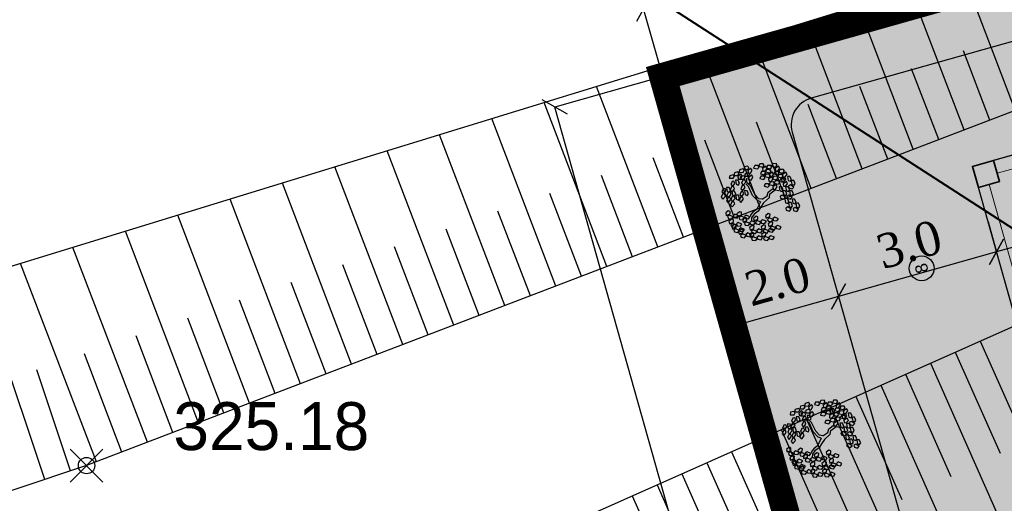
# Model space of a CAD drawing. Header units: metres. Extents: x 705573 to 711566, y 4301675 to 4311183.
# Tile 60 of 256: x 707595.17 to 707613.16, y 4308507.62 to 4308516.45. Entities that reach past the tile are written whole.
import ezdxf

# ---------------------------------------------------------------- set-up
doc = ezdxf.new("R2010")
doc.units = ezdxf.units.M
doc.header["$LTSCALE"] = 0.5
doc.header["$PDMODE"] = 35
doc.header["$PDSIZE"] = 0.3
doc.linetypes.add('JIS_09_08', pattern=[10.75, 8, -0.55, 0.55, -0.55, 0.55, -0.55])
for name, color, linetype in [('(004) Точки рельефа', 7, 'Continuous'), ('(035) Откосы', 7, 'Continuous'), ('zelen', 69, 'Continuous')]:
    doc.layers.add(name, color=color, linetype=linetype)
for name, color, linetype, lineweight in [('1轮廓实线层', 7, 'Continuous', 18), ('EB0', 7, 'Continuous', 35), ('Граница УЧАСТКА', 7, 'Continuous', 140), ('尺寸线层', 3, 'Continuous', 18)]:
    doc.layers.add(name, color=color, linetype=linetype, lineweight=lineweight)
doc.layers.add('Штрих ГАЗОН', color=7, linetype='Continuous', true_color=0xc8e389)
doc.layers.add('штрих ПРОЕЗДЫ', color=7, linetype='Continuous', true_color=0x415676)
doc.styles.add('D-431', font='txt')
doc.styles.get("Standard").update_dxf_attribs({"font": 'times.ttf'})
doc.styles.add('宋体', font='arial.ttf')
doc.linetypes.add('FENCELINE1', pattern='A,6.35,-2.54,[133,ltypeshp.shx,S=2.54,R=0,X=-2.54,Y=0],-2.54,25.4', length=36.83)
doc.dimstyles.new('300', dxfattribs={"dimscale": 0.5, "dimtxt": 1.25, "dimasz": 0.75, "dimexe": 0, "dimexo": 0, "dimgap": 0.5, "dimtad": 1, "dimdec": 1, "dimzin": 0, "dimdsep": 46, "dimtxsty": 'Standard', "dimblk": 'OBLIQUE', "dimcen": 0, "dimclrd": 256, "dimclre": 256, "dimclrt": 256, "dimadec": 1, "dimazin": 0, "dimtfac": 1, "dimtdec": 1, "dimtofl": 0, "dimtmove": 0, "dimatfit": 3, "dimfxl": 3, "dimtfill": 2, "dimtfillclr": 7, "dimtolj": 1, "dimtzin": 0, "dimlwd": 25, "dimlwe": -1, "dimarcsym": 0})

# ---------------------------------------------------------------- blocks, each defined once
blk = doc.blocks.new('z_98')
at = {"color": 92, "linetype": 'Continuous'}
for p, q in [((-283, 404), (-250, 431)), ((-280, 380), (-283, 404)), ((-251, 376), (-280, 380)), ((-221, 417), (-251, 376)), ((-250, 431), (-221, 417)), ((-222, 354), (-189, 381)), ((-219, 429), (-187, 456)), ((-216, 405), (-219, 429)), ((-187, 401), (-216, 405)), ((-189, 381), (-160, 366)), ((-187, 456), (-157, 442)), ((-157, 442), (-187, 401)), ((-158, 378), (-125, 405)), ((-155, 354), (-158, 378)), ((-96, 391), (-126, 350)), ((-125, 405), (-96, 391)), ((-95, 346), (-62, 373)), ((-62, 373), (-33, 358)), ((-1, 417), (16, 456)), ((14, 397), (-1, 417)), ((42, 407), (14, 397)), ((16, 456), (48, 457)), ((48, 457), (42, 407)), ((56, 418), (67, 445)), ((88, 379), (56, 418)), ((63, 350), (75, 377)), ((67, 445), (92, 442)), ((75, 377), (99, 374)), ((109, 404), (88, 379)), ((92, 442), (109, 404)), ((99, 374), (117, 336)), ((110, 404), (126, 444)), ((125, 384), (110, 404)), ((152, 395), (125, 384)), ((126, 444), (159, 445)), ((159, 445), (152, 395)), ((166, 406), (178, 433)), ((198, 367), (166, 406)), ((178, 433), (202, 430)), ((183, 389), (199, 428)), ((197, 369), (183, 389)), ((225, 380), (197, 369)), ((220, 391), (198, 367)), ((199, 428), (232, 430)), ((202, 430), (220, 391)), ((232, 430), (225, 380)), ((239, 390), (251, 418)), ((271, 351), (239, 390)), ((251, 418), (275, 415)), ((293, 376), (271, 351)), ((275, 415), (293, 376)), ((-417, 282), (-388, 296)), ((-416, 239), (-417, 282)), ((-374, 248), (-394, 227)), ((-388, 296), (-374, 248)), ((-340, 273), (-307, 300)), ((-336, 249), (-340, 273)), ((-307, 245), (-336, 249)), ((-307, 300), (-278, 286)), ((-278, 286), (-307, 245)), ((-287, 359), (-237, 365)), ((-277, 327), (-287, 359)), ((-235, 322), (-277, 327)), ((-276, 298), (-243, 325)), ((-273, 273), (-276, 298)), ((-243, 270), (-273, 273)), ((-243, 325), (-214, 310)), ((-214, 310), (-243, 270)), ((-237, 365), (-219, 341)), ((-219, 341), (-235, 322)), ((-225, 308), (-175, 314)), ((-216, 277), (-225, 308)), ((-219, 329), (-222, 354)), ((-189, 326), (-219, 329)), ((-174, 271), (-216, 277)), ((-160, 366), (-189, 326)), ((-175, 314), (-158, 290)), ((-158, 290), (-174, 271)), ((-162, 275), (-112, 282)), ((-152, 244), (-162, 275)), ((-158, 321), (-126, 348)), ((-155, 297), (-158, 321)), ((-126, 350), (-155, 354)), ((-126, 293), (-155, 297)), ((-126, 348), (-96, 334)), ((-96, 334), (-126, 293)), ((-121, 225), (-88, 252)), ((-112, 282), (-95, 258)), ((-95, 258), (-110, 239)), ((-91, 321), (-95, 346)), ((-62, 317), (-91, 321)), ((-88, 252), (-59, 237)), ((-33, 358), (-62, 317)), ((49, 283), (65, 323)), ((63, 263), (49, 283)), ((95, 311), (63, 350)), ((91, 274), (63, 263)), ((65, 323), (98, 324)), ((98, 324), (91, 274)), ((117, 336), (95, 311)), ((105, 285), (116, 312)), ((137, 246), (105, 285)), ((116, 312), (141, 309)), ((136, 238), (152, 277)), ((159, 270), (137, 246)), ((141, 309), (159, 270)), ((152, 277), (185, 278)), ((174, 338), (185, 365)), ((206, 299), (174, 338)), ((185, 278), (178, 228)), ((185, 365), (210, 362)), ((192, 239), (204, 266)), ((204, 266), (228, 263)), ((227, 323), (206, 299)), ((210, 362), (227, 323)), ((228, 263), (246, 225)), ((247, 323), (258, 350)), ((279, 284), (247, 323)), ((258, 350), (283, 347)), ((268, 325), (285, 364)), ((283, 305), (268, 325)), ((300, 308), (279, 284)), ((283, 347), (300, 308)), ((310, 316), (283, 305)), ((285, 364), (317, 366)), ((317, 366), (310, 316)), ((325, 326), (336, 354)), ((357, 287), (325, 326)), ((332, 258), (343, 286)), ((364, 219), (332, 258)), ((336, 354), (360, 351)), ((343, 286), (368, 283)), ((378, 312), (357, 287)), ((360, 351), (378, 312)), ((368, 283), (385, 244)), ((-455, 143), (-426, 157)), ((-453, 100), (-455, 143)), ((-436, 216), (-407, 231)), ((-435, 173), (-436, 216)), ((-413, 161), (-435, 173)), ((-426, 157), (-411, 109)), ((-394, 227), (-416, 239)), ((-393, 182), (-413, 161)), ((-407, 231), (-393, 182)), ((-400, 143), (-375, 187)), ((-370, 132), (-400, 143)), ((-375, 187), (-346, 186)), ((-370, 155), (-341, 170)), ((-340, 162), (-370, 132)), ((-369, 113), (-370, 155)), ((-346, 186), (-340, 162)), ((-343, 227), (-293, 234)), ((-334, 196), (-343, 227)), ((-341, 170), (-327, 122)), ((-292, 191), (-334, 196)), ((-319, 140), (-286, 166)), ((-315, 115), (-319, 140)), ((-293, 234), (-276, 210)), ((-276, 210), (-292, 191)), ((-286, 166), (-256, 152)), ((-256, 152), (-286, 111)), ((-255, 164), (-222, 191)), ((-251, 140), (-255, 164)), ((-222, 136), (-251, 140)), ((-222, 191), (-193, 177)), ((-193, 177), (-222, 136)), ((-188, 154), (-138, 161)), ((-178, 123), (-188, 154)), ((-184, 200), (-152, 227)), ((-181, 176), (-184, 200)), ((-152, 172), (-181, 176)), ((-136, 118), (-178, 123)), ((-110, 239), (-152, 244)), ((-152, 227), (-122, 213)), ((-122, 213), (-152, 172)), ((-138, 161), (-121, 137)), ((-121, 137), (-136, 118)), ((-117, 200), (-121, 225)), ((-88, 196), (-117, 200)), ((-59, 237), (-88, 196)), ((113, 217), (124, 244)), ((145, 178), (113, 217)), ((124, 244), (148, 241)), ((150, 218), (136, 238)), ((166, 202), (145, 178)), ((148, 241), (166, 202)), ((178, 228), (150, 218)), ((160, 102), (176, 141)), ((176, 141), (208, 142)), ((224, 200), (192, 239)), ((200, 171), (211, 199)), ((232, 132), (200, 171)), ((208, 142), (202, 92)), ((211, 199), (235, 195)), ((216, 103), (227, 130)), ((246, 225), (224, 200)), ((227, 130), (252, 127)), ((253, 157), (232, 132)), ((235, 195), (253, 157)), ((252, 127), (269, 89)), ((256, 180), (272, 219)), ((270, 160), (256, 180)), ((298, 170), (270, 160)), ((272, 219), (305, 220)), ((305, 220), (298, 170)), ((312, 181), (324, 208)), ((344, 142), (312, 181)), ((320, 113), (331, 141)), ((324, 208), (348, 205)), ((331, 141), (355, 137)), ((341, 203), (357, 242)), ((356, 183), (341, 203)), ((366, 167), (344, 142)), ((348, 205), (366, 167)), ((355, 137), (373, 99)), ((383, 193), (356, 183)), ((357, 242), (390, 243)), ((385, 244), (364, 219)), ((390, 243), (383, 193)), ((398, 204), (409, 231)), ((430, 165), (398, 204)), ((405, 136), (416, 163)), ((437, 97), (405, 136)), ((409, 231), (433, 228)), ((416, 163), (441, 160)), ((451, 189), (430, 165)), ((433, 228), (451, 189)), ((441, 160), (458, 121)), ((-474, 77), (-445, 92)), ((-472, 35), (-474, 77)), ((-451, 23), (-472, 35)), ((-432, 88), (-453, 100)), ((-430, 44), (-451, 23)), ((-445, 92), (-430, 44)), ((-438, 4), (-413, 48)), ((-408, -7), (-438, 4)), ((-411, 109), (-432, 88)), ((-413, 48), (-383, 47)), ((-378, 23), (-408, -7)), ((-389, 90), (-360, 104)), ((-388, 47), (-389, 90)), ((-366, 35), (-388, 47)), ((-383, 47), (-378, 23)), ((-347, 101), (-369, 113)), ((-345, 56), (-366, 35)), ((-360, 104), (-345, 56)), ((-353, 17), (-328, 61)), ((-323, 6), (-353, 17)), ((-327, 122), (-347, 101)), ((-328, 61), (-299, 60)), ((-293, 36), (-323, 6)), ((-322, 94), (-272, 100)), ((-312, 63), (-322, 94)), ((-286, 111), (-315, 115)), ((-270, 57), (-312, 63)), ((-299, 60), (-293, 36)), ((-272, 100), (-255, 76)), ((-255, 76), (-270, 57)), ((174, 82), (160, 102)), ((202, 92), (174, 82)), ((248, 64), (216, 103)), ((223, 35), (235, 62)), ((255, -4), (223, 35)), ((235, 62), (259, 59)), ((269, 89), (248, 64)), ((277, 21), (255, -4)), ((259, 59), (277, 21)), ((289, 39), (305, 78)), ((303, 19), (289, 39)), ((331, 29), (303, 19)), ((305, 78), (338, 79)), ((352, 74), (320, 113)), ((338, 79), (331, 29)), ((345, 40), (357, 67)), ((377, 1), (345, 40)), ((373, 99), (352, 74)), ((357, 67), (381, 64)), ((399, 26), (377, 1)), ((378, 59), (395, 98)), ((393, 39), (378, 59)), ((381, 64), (399, 26)), ((420, 49), (393, 39)), ((395, 98), (427, 99)), ((427, 99), (420, 49)), ((435, 60), (446, 87)), ((467, 21), (435, 60)), ((458, 121), (437, 97)), ((442, -8), (453, 19)), ((446, 87), (470, 84)), ((453, 19), (478, 16)), ((488, 46), (467, 21)), ((470, 84), (488, 46)), ((478, 16), (495, -22)), ((-457, -121), (-432, -100)), ((-447, -162), (-457, -121)), ((-453, -53), (-428, -32)), ((-442, -94), (-453, -53)), ((-419, -101), (-442, -94)), ((-432, -100), (-407, -144)), ((-428, -32), (-403, -76)), ((-403, -76), (-419, -101)), ((-361, -113), (-336, -93)), ((-350, -154), (-361, -113)), ((-336, -93), (-311, -137)), ((-307, -91), (-282, -70)), ((-296, -132), (-307, -91)), ((-282, -70), (-257, -114)), ((-257, -114), (-273, -139)), ((-199, -116), (-173, -95)), ((-188, -157), (-199, -116)), ((-173, -95), (-149, -139)), ((169, -52), (185, -13)), ((183, -72), (169, -52)), ((211, -62), (183, -72)), ((185, -13), (218, -12)), ((218, -12), (211, -62)), ((225, -51), (237, -24)), ((257, -90), (225, -51)), ((233, -119), (244, -91)), ((265, -158), (233, -119)), ((237, -24), (261, -27)), ((244, -91), (268, -95)), ((279, -65), (257, -90)), ((261, -27), (279, -65)), ((268, -95), (286, -133)), ((277, -57), (293, -18)), ((292, -77), (277, -57)), ((319, -67), (292, -77)), ((293, -18), (326, -17)), ((326, -17), (319, -67)), ((334, -56), (345, -29)), ((366, -95), (334, -56)), ((341, -124), (352, -97)), ((345, -29), (369, -32)), ((352, -97), (377, -100)), ((353, -28), (364, -1)), ((385, -67), (353, -28)), ((364, -1), (388, -4)), ((387, -70), (366, -95)), ((369, -32), (387, -70)), ((377, -100), (394, -138)), ((406, -42), (385, -67)), ((388, -4), (406, -42)), ((474, -47), (442, -8)), ((495, -22), (474, -47)), ((-423, -169), (-447, -162)), ((-407, -144), (-423, -169)), ((-410, -207), (-385, -186)), ((-400, -248), (-410, -207)), ((-407, -184), (-392, -136)), ((-375, -189), (-407, -184)), ((-392, -136), (-363, -131)), ((-385, -186), (-361, -230)), ((-361, -230), (-376, -255)), ((-352, -153), (-375, -189)), ((-366, -181), (-340, -161)), ((-355, -222), (-366, -181)), ((-363, -131), (-352, -153)), ((-332, -230), (-355, -222)), ((-327, -162), (-350, -154)), ((-340, -161), (-316, -205)), ((-316, -205), (-332, -230)), ((-311, -137), (-327, -162)), ((-315, -245), (-300, -197)), ((-283, -249), (-315, -245)), ((-311, -159), (-286, -138)), ((-301, -200), (-311, -159)), ((-277, -207), (-301, -200)), ((-300, -197), (-271, -192)), ((-273, -139), (-296, -132)), ((-286, -138), (-262, -182)), ((-260, -214), (-283, -249)), ((-262, -182), (-277, -207)), ((-271, -192), (-260, -214)), ((-261, -222), (-246, -174)), ((-229, -227), (-261, -222)), ((-260, -244), (-235, -224)), ((-249, -285), (-260, -244)), ((-246, -174), (-217, -169)), ((-235, -224), (-210, -268)), ((-206, -191), (-229, -227)), ((-217, -169), (-206, -191)), ((-203, -184), (-178, -163)), ((-193, -225), (-203, -184)), ((-201, -249), (-176, -229)), ((-169, -232), (-193, -225)), ((-165, -164), (-188, -157)), ((-178, -163), (-153, -207)), ((-176, -229), (-151, -273)), ((-153, -207), (-169, -232)), ((-149, -139), (-165, -164)), ((-153, -248), (-137, -199)), ((-137, -199), (-108, -194)), ((-98, -216), (-121, -252)), ((-108, -194), (-98, -216)), ((286, -133), (265, -158)), ((373, -163), (341, -124)), ((394, -138), (373, -163)), ((-415, -275), (-390, -254)), ((-405, -316), (-415, -275)), ((-381, -323), (-405, -316)), ((-376, -255), (-400, -248)), ((-390, -254), (-365, -298)), ((-365, -298), (-381, -323)), ((-365, -338), (-349, -290)), ((-332, -343), (-365, -338)), ((-349, -290), (-320, -285)), ((-309, -307), (-332, -343)), ((-320, -285), (-309, -307)), ((-319, -343), (-293, -322)), ((-308, -384), (-319, -343)), ((-314, -275), (-289, -254)), ((-303, -316), (-314, -275)), ((-280, -323), (-303, -316)), ((-293, -322), (-269, -366)), ((-289, -254), (-264, -298)), ((-269, -366), (-285, -391)), ((-264, -298), (-280, -323)), ((-268, -406), (-253, -358)), ((-264, -313), (-239, -292)), ((-254, -354), (-264, -313)), ((-230, -361), (-254, -354)), ((-253, -358), (-224, -353)), ((-226, -293), (-249, -285)), ((-239, -292), (-215, -336)), ((-215, -336), (-230, -361)), ((-210, -268), (-226, -293)), ((-224, -353), (-213, -375)), ((-214, -376), (-199, -328)), ((-206, -318), (-180, -297)), ((-195, -359), (-206, -318)), ((-190, -290), (-201, -249)), ((-199, -328), (-170, -323)), ((-172, -366), (-195, -359)), ((-167, -298), (-190, -290)), ((-159, -345), (-182, -381)), ((-180, -297), (-156, -341)), ((-156, -341), (-172, -366)), ((-170, -323), (-159, -345)), ((-151, -273), (-167, -298)), ((-155, -381), (-140, -333)), ((-121, -252), (-153, -248)), ((-140, -333), (-111, -328)), ((-100, -350), (-123, -386)), ((-117, -274), (-66, -270)), ((-108, -306), (-117, -274)), ((-111, -328), (-100, -350)), ((-66, -313), (-108, -306)), ((-93, -352), (-43, -348)), ((-85, -384), (-93, -352)), ((-66, -270), (-50, -294)), ((-50, -294), (-66, -313)), ((-56, -306), (-6, -301)), ((-48, -337), (-56, -306)), ((-6, -344), (-48, -337)), ((-43, -348), (-27, -372)), ((-7, -284), (0, -255)), ((31, -317), (-7, -284)), ((-6, -301), (10, -326)), ((10, -326), (-6, -344)), ((0, -255), (25, -254)), ((17, -362), (23, -333)), ((54, -395), (17, -362)), ((23, -333), (48, -332)), ((25, -254), (48, -289)), ((48, -289), (31, -317)), ((46, -302), (96, -297)), ((54, -333), (46, -302)), ((48, -332), (72, -367)), ((96, -340), (54, -333)), ((72, -367), (54, -395)), ((96, -297), (112, -322)), ((112, -322), (96, -340)), ((106, -334), (156, -329)), ((115, -365), (106, -334)), ((156, -372), (115, -365)), ((155, -311), (162, -283)), ((193, -345), (155, -311)), ((156, -329), (173, -354)), ((173, -354), (156, -372)), ((162, -283), (187, -282)), ((186, -397), (193, -368)), ((187, -282), (210, -317)), ((210, -317), (193, -345)), ((193, -368), (218, -367)), ((218, -367), (241, -403)), ((-285, -391), (-308, -384)), ((-236, -411), (-268, -406)), ((-213, -375), (-236, -411)), ((-182, -381), (-214, -376)), ((-211, -408), (-161, -403)), ((-202, -439), (-211, -408)), ((-161, -446), (-202, -439)), ((-161, -403), (-144, -428)), ((-144, -428), (-161, -446)), ((-123, -386), (-155, -381)), ((-150, -440), (-100, -435)), ((-142, -471), (-150, -440)), ((-100, -478), (-142, -471)), ((-101, -417), (-94, -388)), ((-63, -451), (-101, -417)), ((-100, -435), (-84, -460)), ((-84, -460), (-100, -478)), ((-94, -388), (-70, -388)), ((-43, -391), (-85, -384)), ((-70, -388), (-46, -423)), ((-46, -423), (-63, -451)), ((-27, -372), (-43, -391)), ((-33, -384), (18, -379)), ((-24, -416), (-33, -384)), ((18, -423), (-24, -416)), ((18, -379), (34, -404)), ((34, -404), (18, -423)), ((76, -388), (126, -383)), ((85, -419), (76, -388)), ((127, -426), (85, -419)), ((126, -383), (143, -408)), ((143, -408), (127, -426)), ((137, -420), (187, -415)), ((145, -451), (137, -420)), ((187, -458), (145, -451)), ((224, -430), (186, -397)), ((187, -415), (203, -439)), ((203, -439), (187, -458)), ((241, -403), (224, -430))]:
    blk.add_line(p, q, dxfattribs=at)
at = {"color": 33, "linetype": 'Continuous'}
for p, q in [((78, 71), (101, 126)), ((101, 126), (122, 159)), ((122, 159), (146, 174)), ((127, 118), (162, 161)), ((162, 161), (202, 174)), ((-221, 63), (-266, 93)), ((-221, 91), (-264, 116)), ((-104, 76), (-221, 91)), ((-106, 43), (-221, 63)), ((-42, 10), (-106, 43)), ((-26, 33), (-104, 76)), ((-26, -28), (-42, 10)), ((0, 0), (-26, 33)), ((0, 0), (78, 71)), ((24, -33), (68, 18)), ((68, 18), (106, 58)), ((106, 58), (127, 118)), ((-47, -98), (-87, -124)), ((-21, -121), (-61, -139)), ((-26, -28), (-47, -98)), ((24, -33), (-21, -121)), ((-87, -124), (-120, -204)), ((-61, -139), (-92, -217)), ((-92, -217), (-73, -257))]:
    blk.add_line(p, q, dxfattribs=at)
blk = doc.blocks.new('rdfdghjjhg')
at = {"layer": '1轮廓实线层'}
for p, q in [((0, 7.84), (6, 7.84)), ((5.6, 7.84), (0.4, 7.84)), ((6, 7.84), (6, 0)), ((5.6, 7.64), (0.4, 7.64)), ((6, 3.82), (6, 7.56)), ((5.76, 4.14), (5.76, 7.44))]:
    blk.add_line(p, q, dxfattribs=at)
at = {"layer": 'EB0'}
blk.add_lwpolyline([(6, 7.84), (6, 7.44), (5.6, 7.44), (5.6, 7.84), (6, 7.84)], dxfattribs=at)
blk = doc.blocks.new('_Oblique')
at = {"color": 0, "linetype": 'ByBlock', "lineweight": -2}
blk.add_line((-0.5, -0.5), (0.5, 0.5), dxfattribs=at)
blk = doc.blocks.new('*D116')
at = {"transparency": 16777216}
for p, q in [((707620.414, 4308514.885), (707620.568, 4308514.341)), ((707612.869, 4308512.756), (707613.022, 4308512.211))]:
    blk.add_line(p, q, dxfattribs=at)
at = {"lineweight": 25, "transparency": 16777216}
blk.add_line((707620.568, 4308514.341), (707613.022, 4308512.211), dxfattribs=at)
at = {"layer": 'Defpoints', "color": 0, "transparency": 16777216}
for p in [(707620.414, 4308514.885), (707612.869, 4308512.756), (707613.022, 4308512.211)]:
    blk.add_point(p, dxfattribs=at)
at = {"lineweight": 25, "transparency": 16777216, "xscale": 0.375, "yscale": 0.375, "zscale": 0.375}
for p, rotation in [((707620.568, 4308514.341), 15.76011880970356), ((707613.022, 4308512.211), 195.7601188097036)]:
    blk.add_blockref('_Oblique', p, dxfattribs=dict(at, rotation=rotation))
at = {"lineweight": 30, "transparency": 16777216, "insert": (707616.642, 4308513.818), "char_height": 0.625, "attachment_point": 5, "rotation": 15.7601, "bg_fill": 1, "box_fill_scale": 1.1, "bg_fill_color": 7, "bg_fill_true_color": 16777215, "bg_fill_transparency": 0}
blk.add_mtext('\\A1;7.8', dxfattribs=at)
blk = doc.blocks.new('*D120')
at = {"transparency": 16777216}
for p, q in [((707612.869, 4308512.756), (707613.022, 4308512.211)), ((707609.867, 4308512.346), (707610.135, 4308511.397))]:
    blk.add_line(p, q, dxfattribs=at)
at = {"lineweight": 25, "transparency": 16777216}
blk.add_line((707613.022, 4308512.211), (707610.135, 4308511.397), dxfattribs=at)
at = {"layer": 'Defpoints', "color": 0, "transparency": 16777216}
for p in [(707612.869, 4308512.756), (707609.867, 4308512.346), (707610.135, 4308511.397)]:
    blk.add_point(p, dxfattribs=at)
at = {"lineweight": 25, "transparency": 16777216, "xscale": 0.375, "yscale": 0.375, "zscale": 0.375}
for p, rotation in [((707613.022, 4308512.211), 15.76011878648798), ((707610.135, 4308511.397), 195.7601187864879)]:
    blk.add_blockref('_Oblique', p, dxfattribs=dict(at, rotation=rotation))
at = {"lineweight": 30, "transparency": 16777216, "insert": (707611.426, 4308512.345), "char_height": 0.625, "attachment_point": 5, "rotation": 15.7601, "bg_fill": 1, "box_fill_scale": 1.1, "bg_fill_color": 7, "bg_fill_true_color": 16777215, "bg_fill_transparency": 0}
blk.add_mtext('\\A1;3.0', dxfattribs=at)
blk = doc.blocks.new('*D121')
at = {"transparency": 16777216}
for p, q in [((707609.867, 4308512.346), (707610.135, 4308511.397)), ((707607.845, 4308512.148), (707608.21, 4308510.853))]:
    blk.add_line(p, q, dxfattribs=at)
at = {"lineweight": 25, "transparency": 16777216}
blk.add_line((707610.135, 4308511.397), (707608.21, 4308510.853), dxfattribs=at)
at = {"layer": 'Defpoints', "color": 0, "transparency": 16777216}
for p in [(707609.867, 4308512.346), (707607.845, 4308512.148), (707608.21, 4308510.853)]:
    blk.add_point(p, dxfattribs=at)
at = {"lineweight": 25, "transparency": 16777216, "xscale": 0.375, "yscale": 0.375, "zscale": 0.375}
for p, rotation in [((707610.135, 4308511.397), 15.76011878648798), ((707608.21, 4308510.853), 195.7601187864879)]:
    blk.add_blockref('_Oblique', p, dxfattribs=dict(at, rotation=rotation))
at = {"lineweight": 30, "transparency": 16777216, "insert": (707609.02, 4308511.666), "char_height": 0.625, "attachment_point": 5, "rotation": 15.7601, "bg_fill": 1, "box_fill_scale": 1.1, "bg_fill_color": 7, "bg_fill_true_color": 16777215, "bg_fill_transparency": 0}
blk.add_mtext('\\A1;2.0', dxfattribs=at)
blk = doc.blocks.new('*D148')
at = {"lineweight": 25, "transparency": 16777216}
blk.add_line((707606.574, 4308516.65), (707628.71, 4308522.897), dxfattribs=at)
at = {"transparency": 16777216}
for p, q in [((707629.06, 4308521.659), (707628.71, 4308522.897)), ((707606.924, 4308515.412), (707606.574, 4308516.65))]:
    blk.add_line(p, q, dxfattribs=at)
at = {"layer": 'Defpoints', "color": 0, "transparency": 16777216}
for p in [(707628.71, 4308522.897), (707629.06, 4308521.659), (707606.924, 4308515.412)]:
    blk.add_point(p, dxfattribs=at)
at = {"lineweight": 25, "transparency": 16777216}
for p, xscale, yscale, zscale, rotation in [((707628.71, 4308522.897), 0.3750000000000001, 0.3750000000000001, 0.3750000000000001, 15.7600439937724), ((707606.574, 4308516.65), 0.375, 0.375, 0.375, 195.7600439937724)]:
    blk.add_blockref('_Oblique', p, dxfattribs=dict(at, xscale=xscale, yscale=yscale, zscale=zscale, rotation=rotation))
at = {"lineweight": 30, "transparency": 16777216, "insert": (707617.489, 4308520.315), "char_height": 0.625, "attachment_point": 5, "rotation": 15.76, "bg_fill": 1, "box_fill_scale": 1.1, "bg_fill_color": 7, "bg_fill_true_color": 16777215, "bg_fill_transparency": 0}
blk.add_mtext('\\A1;23.0', dxfattribs=at)
blk = doc.blocks.new('*D152')
at = {"transparency": 16777216}
for p, q in [((707606.924, 4308515.412), (707604.949, 4308514.854)), ((707616.973, 4308479.803), (707614.999, 4308479.245))]:
    blk.add_line(p, q, dxfattribs=at)
at = {"lineweight": 25, "transparency": 16777216}
blk.add_line((707614.999, 4308479.245), (707604.949, 4308514.854), dxfattribs=at)
at = {"layer": 'Defpoints', "color": 0, "transparency": 16777216}
for p in [(707606.924, 4308515.412), (707604.949, 4308514.854), (707616.973, 4308479.803)]:
    blk.add_point(p, dxfattribs=at)
at = {"lineweight": 25, "transparency": 16777216, "xscale": 0.375, "yscale": 0.375, "zscale": 0.375}
for p, rotation in [((707604.949, 4308514.854), 105.7600439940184), ((707614.999, 4308479.245), 285.7600439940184)]:
    blk.add_blockref('_Oblique', p, dxfattribs=dict(at, rotation=rotation))
at = {"lineweight": 30, "transparency": 16777216, "insert": (707610.515, 4308497.203), "char_height": 0.625, "attachment_point": 5, "rotation": 285.76, "bg_fill": 1, "box_fill_scale": 1.1, "bg_fill_color": 7, "bg_fill_true_color": 16777215, "bg_fill_transparency": 0}
blk.add_mtext('\\A1;37.0', dxfattribs=at)

msp = doc.modelspace()

# ---------------------------------------------------------------- hatches: boundary and pattern name
at = {"lineweight": 30, "transparency": 33554610}
h = msp.add_hatch(color=1, dxfattribs=at)
h.dxf.hatch_style = 1
h.paths.add_polyline_path([(707620.127, 4308515.904), (707621.756, 4308510.129), (707614.211, 4308508), (707612.581, 4308513.775)])
at = {"layer": 'Штрих ГАЗОН', "lineweight": 0, "transparency": 33554610}
h = msp.add_hatch(color=64, dxfattribs=at)
h.dxf.hatch_style = 1
edge = h.paths.add_edge_path()
edge.add_line((707615.299, 4308504.146), (707615.163, 4308504.627))
edge.add_arc((707615.644, 4308504.763), 0.5, 105.76, 195.76, ccw=False)
edge.add_line((707615.508, 4308505.244), (707632.351, 4308509.997))
edge.add_line((707632.351, 4308509.997), (707639.109, 4308486.05))
edge.add_line((707639.109, 4308486.05), (707616.973, 4308479.803))
edge.add_line((707616.973, 4308479.803), (707606.924, 4308515.412))
edge.add_line((707606.924, 4308515.412), (707629.059, 4308521.659))
edge.add_line((707629.059, 4308521.659), (707631.536, 4308512.884))
edge.add_line((707631.536, 4308512.884), (707623.778, 4308510.695))
edge.add_arc((707623.643, 4308511.176), 0.5, 195.76, 285.76, ccw=False)
edge.add_line((707623.161, 4308511.041), (707622.645, 4308512.869))
edge.add_line((707622.645, 4308512.869), (707627.939, 4308514.363))
edge.add_line((707627.939, 4308514.363), (707626.961, 4308517.828))
edge.add_line((707626.961, 4308517.828), (707621.668, 4308516.334))
edge.add_line((707621.668, 4308516.334), (707621.26, 4308517.778))
edge.add_arc((707620.779, 4308517.642), 0.5, 15.76, 105.76)
edge.add_line((707620.643, 4308518.123), (707609.633, 4308515.016))
edge.add_arc((707609.769, 4308514.535), 0.5, 105.76, 195.76)
edge.add_line((707609.288, 4308514.399), (707617.844, 4308484.076))
edge.add_arc((707618.325, 4308484.212), 0.5, 195.76, 285.76)
edge.add_line((707618.461, 4308483.731), (707623.084, 4308485.037))
edge.add_line((707623.084, 4308485.037), (707629.433, 4308486.84))
edge.add_line((707629.433, 4308486.84), (707628.099, 4308491.555))
edge.add_line((707628.099, 4308491.555), (707621.75, 4308489.752))
edge.add_line((707621.75, 4308489.752), (707622.403, 4308487.443))
edge.add_line((707622.403, 4308487.443), (707620.672, 4308486.953))
edge.add_arc((707620.536, 4308487.434), 0.5, 195.76, 285.76, ccw=False)
edge.add_line((707620.055, 4308487.299), (707618.721, 4308492.019))
edge.add_line((707618.721, 4308492.019), (707628.002, 4308494.639))
edge.add_line((707628.002, 4308494.639), (707624.58, 4308506.765))
edge.add_line((707624.58, 4308506.765), (707615.299, 4308504.146))
h.paths.add_polyline_path([(707630.732, 4308489.591), (707630.026, 4308492.093), (707632.528, 4308492.799), (707633.234, 4308490.297)], flags=16)
at = {"layer": 'штрих ПРОЕЗДЫ', "lineweight": 0, "ltscale": 100, "true_color": 0x5b78a4, "transparency": 33554559}
h = msp.add_hatch(color=155, dxfattribs=at)
h.dxf.hatch_style = 1
h.paths.add_polyline_path([(707614.211, 4308508), (707612.581, 4308513.775), (707620.127, 4308515.904), (707621.756, 4308510.129)], flags=16)
edge = h.paths.add_edge_path()
edge.add_line((707632.351, 4308509.997), (707631.533, 4308512.895))
edge.add_line((707631.533, 4308512.895), (707631.533, 4308512.895))
edge.add_line((707631.533, 4308512.895), (707623.779, 4308510.695))
edge.add_arc((707623.643, 4308511.176), 0.5, 195.76, 285.76, ccw=False)
edge.add_line((707623.162, 4308511.041), (707621.26, 4308517.778))
edge.add_arc((707620.779, 4308517.642), 0.5, 15.76, 105.76)
edge.add_line((707620.643, 4308518.123), (707609.633, 4308515.016))
edge.add_arc((707609.769, 4308514.535), 0.5, 105.76, 195.76)
edge.add_line((707609.288, 4308514.399), (707611.189, 4308507.662))
edge.add_line((707611.189, 4308507.662), (707617.844, 4308484.076))
edge.add_arc((707618.325, 4308484.212), 0.5, 195.7987, 285.7987)
edge.add_line((707618.461, 4308483.731), (707623.084, 4308485.037))
edge.add_line((707623.084, 4308485.037), (707622.403, 4308487.443))
edge.add_line((707622.403, 4308487.443), (707620.673, 4308486.954))
edge.add_arc((707620.536, 4308487.435), 0.5, 195.7987, 285.8303, ccw=False)
edge.add_line((707620.055, 4308487.298), (707618.721, 4308492.02))
edge.add_line((707618.721, 4308492.02), (707615.299, 4308504.146))
edge.add_line((707615.299, 4308504.146), (707615.299, 4308504.146))
edge.add_line((707615.299, 4308504.146), (707615.163, 4308504.627))
edge.add_arc((707615.644, 4308504.763), 0.5, 105.76, 195.7602, ccw=False)
edge.add_line((707615.508, 4308505.244), (707632.351, 4308509.997))

# ---------------------------------------------------------------- linework, layer by layer
at = {"layer": '(035) Откосы'}
for p, q in [((707613.364, 4308514.797, 325.137), (707612.412, 4308517.288, 325.137)), ((707612.432, 4308514.44, 325.137), (707611.455, 4308516.994, 325.137)), ((707611.499, 4308514.083, 325.137), (707610.499, 4308516.7, 325.137)), ((707610.566, 4308513.727, 325.137), (707609.542, 4308516.406, 325.137)), ((707609.634, 4308513.37, 325.137), (707608.585, 4308516.112, 325.137)), ((707608.701, 4308513.013, 325.137), (707607.628, 4308515.818, 325.137)), ((707612.898, 4308514.618, 325.137), (707612.416, 4308515.879, 325.137)), ((707607.768, 4308512.657, 325.137), (707606.672, 4308515.524, 325.137)), ((707611.965, 4308514.262, 325.137), (707611.471, 4308515.554, 325.137)), ((707606.835, 4308512.3, 325.137), (707605.715, 4308515.231, 325.137)), ((707611.033, 4308513.905, 325.137), (707610.526, 4308515.229, 325.137)), ((707605.903, 4308511.944, 325.137), (707604.758, 4308514.937, 325.137)), ((707610.1, 4308513.548, 325.137), (707609.582, 4308514.904, 325.137)), ((707604.97, 4308511.587, 325.137), (707603.802, 4308514.643, 325.137)), ((707609.167, 4308513.192, 325.137), (707608.637, 4308514.579, 325.137)), ((707604.037, 4308511.23, 325.137), (707602.845, 4308514.349, 325.137)), ((707608.234, 4308512.835, 325.137), (707607.692, 4308514.253, 325.137)), ((707603.104, 4308510.874, 325.137), (707601.888, 4308514.055, 325.137)), ((707607.302, 4308512.479, 325.137), (707606.748, 4308513.928, 325.137)), ((707602.172, 4308510.517, 325.137), (707600.931, 4308513.761, 325.137)), ((707601.239, 4308510.161, 325.137), (707599.975, 4308513.467, 325.137)), ((707606.369, 4308512.122, 325.137), (707605.803, 4308513.603, 325.137)), ((707605.436, 4308511.765, 325.137), (707604.858, 4308513.278, 325.137)), ((707600.306, 4308509.804, 325.137), (707599.018, 4308513.174, 325.137)), ((707604.504, 4308511.409, 325.137), (707603.913, 4308512.952, 325.137)), ((707599.373, 4308509.447, 325.137), (707598.061, 4308512.88, 325.137)), ((707598.441, 4308509.091, 325.137), (707597.105, 4308512.586, 325.137)), ((707603.571, 4308511.052, 325.137), (707602.969, 4308512.627, 325.137)), ((707597.508, 4308508.734, 325.137), (707596.148, 4308512.292, 325.137)), ((707602.638, 4308510.696, 325.137), (707602.024, 4308512.302, 325.137)), ((707596.575, 4308508.378, 325.137), (707595.191, 4308511.998, 325.137)), ((707601.705, 4308510.339, 325.137), (707601.079, 4308511.977, 325.137)), ((707595.631, 4308508.053, 325.137), (707594.393, 4308511.753, 325.137)), ((707600.773, 4308509.982, 325.137), (707600.134, 4308511.651, 325.137)), ((707599.84, 4308509.626, 325.137), (707599.19, 4308511.326, 325.137)), ((707598.907, 4308509.269, 325.137), (707598.245, 4308511.001, 325.137)), ((707597.974, 4308508.912, 325.137), (707597.3, 4308510.676, 325.137)), ((707612.721, 4308510.582, 325.211), (707614.355, 4308506.908, 325.211)), ((707612.267, 4308510.38, 325.211), (707613.088, 4308508.533, 325.211)), ((707597.042, 4308508.556, 325.137), (707596.356, 4308510.35, 325.137)), ((707596.105, 4308508.211, 325.137), (707595.488, 4308510.056, 325.137)), ((707611.813, 4308510.178, 325.211), (707613.464, 4308506.465, 325.211)), ((707611.359, 4308509.976, 325.211), (707612.189, 4308508.11, 325.211)), ((707610.905, 4308509.775, 325.211), (707612.573, 4308506.023, 325.211)), ((707610.451, 4308509.573, 325.211), (707611.289, 4308507.687, 325.211)), ((707609.997, 4308509.371, 325.211), (707611.683, 4308505.58, 325.211)), ((707609.543, 4308509.169, 325.211), (707610.39, 4308507.264, 325.211)), ((707609.089, 4308508.967, 325.211), (707610.792, 4308505.137, 325.211)), ((707608.635, 4308508.765, 325.211), (707609.491, 4308506.84, 325.211)), ((707608.181, 4308508.563, 325.211), (707609.901, 4308504.694, 325.211)), ((707607.727, 4308508.362, 325.211), (707608.591, 4308506.417, 325.211)), ((707607.273, 4308508.16, 325.211), (707609.011, 4308504.251, 325.211)), ((707606.819, 4308507.958, 325.211), (707607.692, 4308505.994, 325.211)), ((707606.365, 4308507.756, 325.211), (707608.12, 4308503.808, 325.211))]:
    msp.add_line(p, q, dxfattribs=at)
at = {"layer": '(035) Откосы', "flags": 128}
for points, elevation in [([(707580.771, 4308540.747), (707600.836, 4308546.638), (707621.682, 4308552.627), (707627.512, 4308533.402), (707630.406, 4308521.312), (707596.396, 4308508.309), (707570.785, 4308499.74), (707567.025, 4308498.873), (707563.646, 4308498.557)], 325.137), ([(707587.12, 4308509.519), (707569.461, 4308504.609), (707566.013, 4308508.806), (707563.435, 4308514.166), (707559.156, 4308525.671), (707560.452, 4308529.682), (707582.68, 4308536.754), (707603.382, 4308543.323), (707618.9, 4308546.493), (707623.057, 4308532.536), (707625.172, 4308521.334), (707612.322, 4308517.26), (707587.12, 4308509.519)], 323.11), ([(707596.83, 4308503.517), (707626.602, 4308516.753), (707630.019, 4308518.43), (707631.496, 4308513.848), (707633.316, 4308510.942), (707636.576, 4308498.905), (707640.509, 4308478.875)], 325.211)]:
    msp.add_lwpolyline(points, dxfattribs=dict(at, elevation=elevation))
at = {"color": 1, "linetype": 'FENCELINE1', "lineweight": 30, "ltscale": 0.08, "elevation": 2.203}
msp.add_lwpolyline([(707631.536, 4308512.885), (707629.06, 4308521.659), (707606.924, 4308515.412), (707616.973, 4308479.803), (707639.109, 4308486.05), (707632.351, 4308509.997)], dxfattribs=at)
at = {"color": 7, "lineweight": 40, "elevation": 323.273, "flags": 128}
msp.add_lwpolyline([(707614.959, 4308511.577), (707601.682, 4308520.149), (707585.442, 4308520.149)], dxfattribs=at)
at = {"lineweight": 30, "elevation": 2.203}
msp.add_lwpolyline([(707615.299, 4308504.146), (707615.163, 4308504.627, -0.414214), (707615.508, 4308505.244), (707632.351, 4308509.997), (707632.745, 4308510.109, -0.423574), (707636.471, 4308507.944), (707634.3, 4308516.695, -0.404508), (707632.207, 4308513.087), (707631.533, 4308512.895), (707623.779, 4308510.695, -0.414214), (707623.162, 4308511.041), (707621.26, 4308517.778, 0.414214), (707620.643, 4308518.123), (707609.633, 4308515.016, 0.414214), (707609.288, 4308514.399), (707617.844, 4308484.076, 0.414214), (707618.461, 4308483.731), (707623.084, 4308485.037)], format="xyb", dxfattribs=at)
msp.add_lwpolyline([(707620.127, 4308515.904), (707621.756, 4308510.129), (707614.211, 4308508), (707612.581, 4308513.775)], close=True, dxfattribs=at)
at = {"color": 0, "linetype": 'ByBlock', "lineweight": -2, "transparency": 16777216}
msp.add_point((707596.396, 4308508.309, 325.185), dxfattribs=at)
at = {"layer": 'Граница УЧАСТКА', "linetype": 'JIS_09_08', "lineweight": 30, "ltscale": 1.5, "const_width": 0.5, "elevation": -321.744}
msp.add_lwpolyline([(707639.109, 4308486.05), (707629.06, 4308521.659), (707606.924, 4308515.412), (707616.973, 4308479.803)], close=True, dxfattribs=at)
at = {"layer": '尺寸线层', "color": 240, "lineweight": 30, "true_color": 0xed1f24}
msp.add_circle((707611.654, 4308511.91, 2.203), 0.226, dxfattribs=at)

# ---------------------------------------------------------------- block references
at = {"lineweight": 30, "rotation": 105.7600439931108}
msp.add_blockref('rdfdghjjhg', (707621.758, 4308510.125, 2.203), dxfattribs=at)
at = {"layer": 'zelen', "xscale": -0.001463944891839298, "yscale": 0.001463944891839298, "zscale": 0.001463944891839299, "rotation": 105.7600439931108}
for p in [(707608.709, 4308513.126, 2.203), (707609.82, 4308508.807, 2.203)]:
    msp.add_blockref('z_98', p, dxfattribs=at)

# ---------------------------------------------------------------- texts
at = {"layer": '(004) Точки рельефа', "style": 'D-431'}
msp.add_text('325.18', height=0.875, dxfattribs=at).set_placement((707597.982, 4308508.592, 325.185))
at = {"layer": '尺寸线层', "color": 240, "lineweight": 30, "true_color": 0xed1f24, "insert": (707611.653, 4308511.91, 2.203), "char_height": 0.225, "attachment_point": 5, "rotation": 105.76, "style": '宋体'}
msp.add_mtext('8', dxfattribs=at)

# ---------------------------------------------------------------- dimensions: what is measured, and where the dimension line sits
at = {"color": 4, "lineweight": 30}
for p1, p2, distance, picture, middle in [((707606.924, 4308515.412, 2.203), (707629.06, 4308521.659, 2.203), 1.287, '*D148', (707617.489, 4308520.315, 2.203)), ((707616.973, 4308479.803, 2.203), (707606.924, 4308515.412, 2.203), 2.052, '*D152', (707610.515, 4308497.203, 2.203)), ((707620.414, 4308514.885, 2.203), (707612.869, 4308512.756, 2.203), 0.566, '*D116', (707616.642, 4308513.818, 2.203))]:
    dim = msp.add_aligned_dim(p1=p1, p2=p2, distance=distance, dimstyle='300', dxfattribs=at)
    dim.commit()
    dim.dimension.update_dxf_attribs({"geometry": picture, "text_midpoint": middle})
for base, p1, p2, picture, middle in [((707610.135, 4308511.397, 2.203), (707612.869, 4308512.756, 2.203), (707609.867, 4308512.346, 2.203), '*D120', (707611.426, 4308512.345, 2.203)), ((707608.21, 4308510.853, 2.203), (707609.867, 4308512.346, 2.203), (707607.845, 4308512.148, 2.203), '*D121', (707609.02, 4308511.666, 2.203))]:
    dim = msp.add_linear_dim(base=base, p1=p1, p2=p2, angle=15.7601, dimstyle='300', override={"dimtmove": 1}, dxfattribs=at)
    dim.commit()
    dim.dimension.update_dxf_attribs({"geometry": picture, "text_midpoint": middle})

doc.saveas('drawing.dxf')
